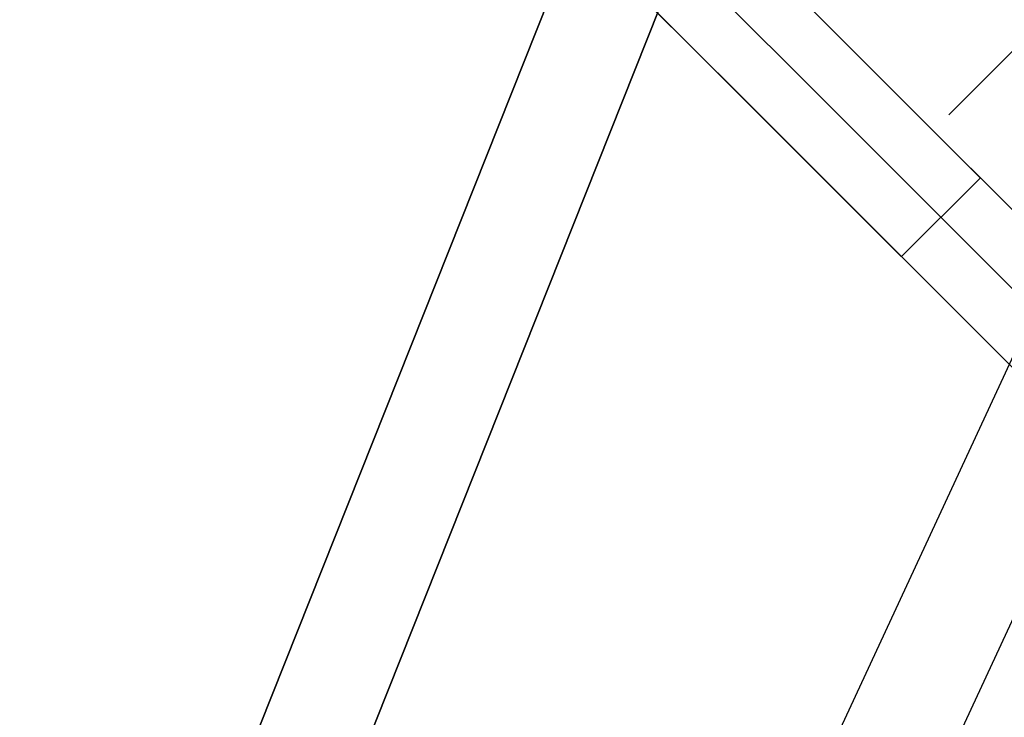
# Model space of a CAD drawing. Header units: millimetres. Extents: x -1690 to 192, y -898 to 54.
# Tile 229 of 256: x 136 to 149, y -20 to -10. Entities that reach past the tile are written whole.
import ezdxf

# ---------------------------------------------------------------- set-up
doc = ezdxf.new("R2010")
doc.units = ezdxf.units.MM
doc.header["$MEASUREMENT"] = 0
doc.layers.add('OVIDIO 186x93x72h', color=7, linetype='Continuous')

msp = doc.modelspace()

# ---------------------------------------------------------------- linework, layer by layer
at = {"layer": 'OVIDIO 186x93x72h', "extrusion": (-0.2028516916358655, -0.1089792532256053, 0.973126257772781)}
for points in [[(41.45678108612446, 164.8136896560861), (41.45678108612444, 325.4695341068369)], [(41.45678108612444, 325.4695341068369), (41.45678108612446, 164.8136896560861)]]:
    msp.add_lwpolyline(points, dxfattribs=at)
at = {"layer": 'OVIDIO 186x93x72h', "extrusion": (-0.2028516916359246, -0.1089792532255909, 0.9731262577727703)}
msp.add_lwpolyline([(41.75225108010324, 325.4695341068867), (41.75225108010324, 164.8136896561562)], dxfattribs=at)
at = {"layer": 'OVIDIO 186x93x72h', "extrusion": (-0.2028516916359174, -0.1089792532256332, 0.9731262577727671)}
for points in [[(42.0477210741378, 325.4695341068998), (42.0477210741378, 164.8136896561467)], [(42.0477210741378, 164.8136896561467), (42.0477210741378, 325.4695341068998)]]:
    msp.add_lwpolyline(points, dxfattribs=at)
at = {"layer": 'OVIDIO 186x93x72h', "extrusion": (-0.2357022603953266, -0.2357022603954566, 0.9428090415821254)}
msp.add_lwpolyline([(95.66971142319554, 268.8695669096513), (95.66971142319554, 377.947370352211)], dxfattribs=at)
at = {"layer": 'OVIDIO 186x93x72h', "extrusion": (-0.2357022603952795, -0.2357022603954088, 0.9428090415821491)}
msp.add_lwpolyline([(96.6183947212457, 377.9473703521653), (96.6183947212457, 268.8695669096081)], dxfattribs=at)
at = {"layer": 'OVIDIO 186x93x72h', "extrusion": (-0.235702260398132, -0.2357022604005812, 0.942809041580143)}
msp.add_lwpolyline([(94.36872539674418, 365.6213327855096), (94.3687253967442, 260.2133463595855)], dxfattribs=at)
at = {"layer": 'OVIDIO 186x93x72h', "extrusion": (-0.2357022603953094, -0.2357022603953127, 0.9428090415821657)}
msp.add_lwpolyline([(98.51576131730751, 268.8695669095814), (98.51576131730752, 377.9473703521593)], dxfattribs=at)
at = {"layer": 'OVIDIO 186x93x72h', "extrusion": (-0.2357022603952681, -0.2357022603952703, 0.9428090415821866)}
msp.add_lwpolyline([(99.46444461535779, 377.9473703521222), (99.46444461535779, 268.8695669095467)], dxfattribs=at)
at = {"layer": 'OVIDIO 186x93x72h', "extrusion": (-0.2357022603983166, -0.2357022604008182, 0.9428090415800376)}
msp.add_lwpolyline([(93.59196606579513, 362.6118634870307), (93.59196606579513, 258.0715017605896)], dxfattribs=at)
at = {"layer": 'OVIDIO 186x93x72h', "extrusion": (-0.1089792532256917, -0.2028516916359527, 0.9731262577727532)}
for points in [[(144.8035238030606, 270.732145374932), (144.8035238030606, 110.0763009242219)], [(144.8035238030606, 110.0763009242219), (144.8035238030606, 270.732145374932)]]:
    msp.add_lwpolyline(points, dxfattribs=at)
at = {"layer": 'OVIDIO 186x93x72h', "extrusion": (-0.1089792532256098, -0.2028516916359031, 0.9731262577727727)}
msp.add_lwpolyline([(145.0989937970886, 270.7321453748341), (145.0989937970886, 110.0763009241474)], dxfattribs=at)
at = {"layer": 'OVIDIO 186x93x72h', "extrusion": (-0.1089792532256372, -0.2028516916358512, 0.9731262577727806)}
for points in [[(145.3944637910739, 110.0763009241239), (145.3944637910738, 270.7321453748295)], [(145.3944637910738, 270.7321453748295), (145.3944637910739, 110.0763009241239)]]:
    msp.add_lwpolyline(points, dxfattribs=at)
at = {"layer": 'OVIDIO 186x93x72h', "extrusion": (-0.04629577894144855, -0.02146384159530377, 0.9986971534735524)}
msp.add_lwpolyline([(39.90756268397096, 79.46661039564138), (39.90756268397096, 179.9778287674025)], dxfattribs=at)
at = {"layer": 'OVIDIO 186x93x72h'}
for points in [[(148.51868204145, -11.73552853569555), (184.7100369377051, 24.45582636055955)], [(144.311565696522, -7.952676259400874), (153.5744065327, -17.21551656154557)], [(153.5744065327, -17.21551656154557), (144.311565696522, -7.952676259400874)], [(153.0440624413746, -17.7458331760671), (143.7812356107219, -8.483006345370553)], [(152.5137186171, -18.27614952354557), (143.2509055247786, -9.013336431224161)], [(143.2509055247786, -9.013336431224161), (152.5137186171, -18.27614952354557)], [(148.94298611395, -12.58409640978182), (147.88232580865, -13.64475671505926)]]:
    msp.add_lwpolyline(points, dxfattribs=at)
at = {"layer": 'OVIDIO 186x93x72h', "extrusion": (-0.04629577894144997, -0.02146384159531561, 0.9986971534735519)}
msp.add_lwpolyline([(41.39375177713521, 78.49837837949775), (41.39375177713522, 179.8028227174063)], dxfattribs=at)
at = {"layer": 'OVIDIO 186x93x72h', "extrusion": (-0.108985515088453, -0.2028614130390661, 0.9731235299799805)}
for points in [[(142.9683396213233, 196.7402476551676), (142.9683396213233, 254.1213739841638)], [(142.9683396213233, 254.1213739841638), (142.9683396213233, 196.7402476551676)]]:
    msp.add_lwpolyline(points, dxfattribs=at)
at = {"layer": 'OVIDIO 186x93x72h', "extrusion": (-0.1089886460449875, -0.2028662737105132, 0.9731221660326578)}
msp.add_lwpolyline([(143.6810836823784, 196.7445005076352), (143.6810836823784, 254.1256268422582)], dxfattribs=at)
at = {"layer": 'OVIDIO 186x93x72h', "extrusion": (-0.1089886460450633, -0.202866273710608, 0.9731221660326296)}
for points in [[(144.3940299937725, 196.7445005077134), (144.3940299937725, 254.1256268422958)], [(144.3940299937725, 254.1256268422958), (144.3940299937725, 196.7445005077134)]]:
    msp.add_lwpolyline(points, dxfattribs=at)
at = {"layer": 'OVIDIO 186x93x72h', "extrusion": (-0.02146384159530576, -0.04629577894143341, 0.998697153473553)}
msp.add_lwpolyline([(141.8247980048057, 11.44383040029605), (141.8247980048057, 112.7464600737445)], dxfattribs=at)
at = {"layer": 'OVIDIO 186x93x72h', "extrusion": (-0.02146384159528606, -0.04629577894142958, 0.9986971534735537)}
msp.add_lwpolyline([(143.3107285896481, 12.40762905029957), (143.3107285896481, 112.9206646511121)], dxfattribs=at)
at = {"layer": 'OVIDIO 186x93x72h', "extrusion": (-0.0152189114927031, 0.01521891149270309, 0.999768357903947)}
msp.add_lwpolyline([(153.5166264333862, -17.13796839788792), (144.1390778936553, -7.762592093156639)], dxfattribs=at)
at = {"layer": 'OVIDIO 186x93x72h', "extrusion": (0.9998841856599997, 0.0002316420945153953, 0.01521714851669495)}
msp.add_lwpolyline([(-11.34074711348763, -4.840847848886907), (-3.883447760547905, 484.9910609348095)], dxfattribs=at)
at = {"layer": 'OVIDIO 186x93x72h', "extrusion": (-0.01521891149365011, 0.01521891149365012, 0.9997683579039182)}
msp.add_lwpolyline([(152.4560708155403, -18.19873311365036), (143.0785406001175, -8.823375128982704)], dxfattribs=at)
at = {"layer": 'OVIDIO 186x93x72h', "extrusion": (0.0002316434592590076, 0.9998841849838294, -0.01521719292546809)}
for points in [[(-143.4751892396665, 660.738189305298), (-153.5783907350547, -2.887544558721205)], [(-153.5783907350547, -2.887544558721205), (-143.4751892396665, 660.738189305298)]]:
    msp.add_lwpolyline(points, dxfattribs=at)
at = {"layer": 'OVIDIO 186x93x72h', "extrusion": (0.0002316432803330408, 0.9998841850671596, -0.01521718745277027)}
for points in [[(-154.0027185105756, -2.889225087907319), (-143.8993972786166, 660.7446476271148)], [(-143.8993972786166, 660.7446476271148), (-154.0027185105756, -2.889225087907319)]]:
    msp.add_lwpolyline(points, dxfattribs=at)
at = {"layer": 'OVIDIO 186x93x72h', "extrusion": (0.9998841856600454, 0.0002316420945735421, 0.01521714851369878)}
msp.add_lwpolyline([(-17.33902133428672, -4.966989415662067), (-7.235769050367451, 658.6640537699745)], dxfattribs=at)
at = {"layer": 'OVIDIO 186x93x72h', "extrusion": (0.9998841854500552, 0.0002316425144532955, 0.01521716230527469)}
for points in [[(-18.3114817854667, -4.946875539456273), (-8.208301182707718, 658.678857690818)], [(-8.208301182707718, 658.678857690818), (-18.3114817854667, -4.946875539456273)]]:
    msp.add_lwpolyline(points, dxfattribs=at)
at = {"layer": 'OVIDIO 186x93x72h', "extrusion": (0.9998841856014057, 0.0002316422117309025, 0.0152171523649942)}
for points in [[(-8.20859597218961, 658.678863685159), (-18.31235983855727, -4.985615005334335)], [(-18.31235983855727, -4.985615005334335), (-8.20859597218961, 658.678863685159)]]:
    msp.add_lwpolyline(points, dxfattribs=at)
at = {"layer": 'OVIDIO 186x93x72h', "extrusion": (0.05557596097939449, 0.1239216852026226, 0.9907344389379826)}
msp.add_lwpolyline([(-132.7203590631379, 40.26337527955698), (-132.7203590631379, 42.97871595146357)], dxfattribs=at)
at = {"layer": 'OVIDIO 186x93x72h', "extrusion": (0.05219146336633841, 0.1210079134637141, 0.9912785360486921)}
for points in [[(-133.618370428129, 42.17241705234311), (-133.618370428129, 39.45856996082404)], [(-133.618370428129, 39.45856996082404), (-133.618370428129, 42.17241705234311)]]:
    msp.add_lwpolyline(points, dxfattribs=at)
at = {"layer": 'OVIDIO 186x93x72h', "extrusion": (0.05903943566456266, 0.1267306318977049, 0.9901786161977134)}
for points in [[(-131.7978745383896, 41.05766653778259), (-131.7978745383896, 43.77509690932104)], [(-131.7978745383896, 43.77509690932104), (-131.7978745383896, 41.05766653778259)]]:
    msp.add_lwpolyline(points, dxfattribs=at)
at = {"layer": 'OVIDIO 186x93x72h', "extrusion": (0.04567751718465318, 0.1148807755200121, 0.9923285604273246)}
msp.add_lwpolyline([(-136.0261184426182, 37.8195411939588), (-136.0261184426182, 146.7353260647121)], dxfattribs=at)
at = {"layer": 'OVIDIO 186x93x72h', "extrusion": (0.9998841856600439, 0.0002316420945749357, 0.01521714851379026)}
msp.add_lwpolyline([(-18.83918035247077, -4.966017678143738), (-8.735595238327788, 658.6868874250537)], dxfattribs=at)
at = {"layer": 'OVIDIO 186x93x72h', "extrusion": (0.04567751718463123, 0.1148807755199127, 0.9923285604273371)}
msp.add_lwpolyline([(-136.7135440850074, 37.81954119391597), (-136.7135440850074, 146.7343167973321)], dxfattribs=at)
at = {"layer": 'OVIDIO 186x93x72h', "extrusion": (0.04567751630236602, 0.1148807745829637, 0.9923285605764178)}
for points in [[(-134.4254171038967, 40.53219245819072), (-134.4254171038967, 147.3880452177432)], [(-134.4254171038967, 147.3880452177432), (-134.4254171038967, 40.53219245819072)]]:
    msp.add_lwpolyline(points, dxfattribs=at)
at = {"layer": 'OVIDIO 186x93x72h', "extrusion": (0.04567751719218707, 0.114880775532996, 0.9923285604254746)}
for points in [[(-134.8820550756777, 147.3880455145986), (-134.8820550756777, 40.53219280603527)], [(-134.8820550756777, 40.53219280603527), (-134.8820550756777, 147.3880455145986)]]:
    msp.add_lwpolyline(points, dxfattribs=at)
at = {"layer": 'OVIDIO 186x93x72h', "extrusion": (0.2877667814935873, 0.1069192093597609, 0.9517134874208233)}
for points in [[(-59.18143651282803, 106.4726511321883), (-59.18143651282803, 82.07803244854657)], [(-59.18143651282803, 82.07803244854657), (-59.18143651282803, 106.4726511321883)]]:
    msp.add_lwpolyline(points, dxfattribs=at)
at = {"layer": 'OVIDIO 186x93x72h', "extrusion": (0.2877667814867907, 0.1069192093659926, 0.9517134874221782)}
msp.add_lwpolyline([(-59.09403437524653, 106.031950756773), (-59.09403437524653, 82.07803258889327)], dxfattribs=at)
at = {"layer": 'OVIDIO 186x93x72h', "extrusion": (0.2877667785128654, 0.1069192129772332, 0.9517134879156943)}
for points in [[(-59.00663375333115, 105.5912501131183), (-59.00663375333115, 82.07803246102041)], [(-59.00663375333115, 82.07803246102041), (-59.00663375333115, 105.5912501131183)]]:
    msp.add_lwpolyline(points, dxfattribs=at)
at = {"layer": 'OVIDIO 186x93x72h', "extrusion": (0.0009953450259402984, 0.9999953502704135, 0.002882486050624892)}
msp.add_lwpolyline([(-140.3804908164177, 663.6628727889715), (-140.8700873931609, 665.0807215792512)], dxfattribs=at)
at = {"layer": 'OVIDIO 186x93x72h', "extrusion": (0.0009952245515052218, 0.9999953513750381, 0.002882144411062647)}
for points in [[(-140.8700860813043, 665.0807186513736), (-140.3804906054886, 663.6628694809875)], [(-140.3804906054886, 663.6628694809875), (-140.8700860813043, 665.0807186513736)]]:
    msp.add_lwpolyline(points, dxfattribs=at)
at = {"layer": 'OVIDIO 186x93x72h', "extrusion": (-0.01521891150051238, 0.01521891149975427, 0.9997683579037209)}
msp.add_lwpolyline([(153.5166035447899, -17.13794551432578), (153.5217659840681, -17.14298411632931), (153.5270710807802, -17.14791801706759), (153.5325158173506, -17.15274143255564), (153.538096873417, -17.15744868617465), (153.543810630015, -17.16203422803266), (153.5496531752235, -17.16649265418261), (153.5556203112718, -17.17081872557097), (153.5617075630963, -17.17500738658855), (153.5679101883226, -17.17905378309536), (153.5742231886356, -17.18295327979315), (153.5806413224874, -17.18670147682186), (153.5871591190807, -17.19029422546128), (153.593770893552, -17.19372764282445), (153.6004707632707, -17.19699812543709), (153.6072526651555, -17.20010236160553), (153.6141103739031, -17.20303734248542), (153.6210375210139, -17.20580037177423), (153.6280276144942, -17.20838907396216), (153.6350740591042, -17.21080140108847), (153.6421701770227, -17.2130356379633), (153.6493092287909, -17.21509040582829), (153.6564844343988, -17.2169646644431), (153.6636889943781, -17.21865771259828), (153.6709161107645, -17.22016918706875), (153.6781590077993, -17.22149906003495), (153.6854109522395, -17.22264763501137), (153.6926652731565, -17.22361554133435), (153.6999153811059, -17.2244037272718), (153.7071547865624, -17.22501345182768), (153.71437711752, -17.22544627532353), (153.7215761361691, -17.22570404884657), (153.7287457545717, -17.22578890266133), (153.7359153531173, -17.22570238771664), (153.7431143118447, -17.22544294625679), (153.7503365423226, -17.22500844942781), (153.7575758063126, -17.22439704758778), (153.7648257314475, -17.22360718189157), (153.7720798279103, -17.22263759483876), (153.7793315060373, -17.22148733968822), (153.786574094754, -17.22015578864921), (153.7938008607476, -17.21864263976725), (153.8010050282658, -17.21694792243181), (153.8081797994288, -17.21507200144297), (153.8153183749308, -17.21301557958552), (153.8224139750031, -17.21077969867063), (153.8294598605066, -17.2083657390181), (153.8364493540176, -17.20577541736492), (153.8433758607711, -17.20301078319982), (153.8502328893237, -17.20007421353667), (153.857014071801, -17.19696840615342), (153.8637131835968, -17.19369637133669), (153.8703241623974, -17.1902614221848), (153.8768411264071, -17.18666716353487), (153.8832583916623, -17.18291747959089), (153.8895704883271, -17.17901652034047), (153.895772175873, -17.17496868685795), (153.9018584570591, -17.17077861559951), (153.9078245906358, -17.16645116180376), (153.913666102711, -17.16199138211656), (153.9193787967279, -17.15740451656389), (153.9249587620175, -17.15269596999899), (153.9304023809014, -17.14787129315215), (153.9357063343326, -17.14293616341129), (153.9408676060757, -17.13789636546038)], dxfattribs=at)
at = {"layer": 'OVIDIO 186x93x72h', "extrusion": (-0.01521891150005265, 0.01521891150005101, 0.9997683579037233)}
msp.add_lwpolyline([(152.4560708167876, -18.19873311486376), (152.4885264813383, -18.23037403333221), (152.5218169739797, -18.26123145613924), (152.5559136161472, -18.29127280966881), (152.5907860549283, -18.32046693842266), (152.6264023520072, -18.34878421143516), (152.662729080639, -18.37619662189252), (152.6997314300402, -18.40267787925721), (152.7373733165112, -18.42820349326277), (152.775617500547, -18.45275084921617), (152.8144257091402, -18.47629927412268), (152.8537587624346, -18.49883009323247), (152.8935767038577, -18.52032667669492), (152.9338389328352, -18.54077447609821), (152.9745043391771, -18.56016105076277), (153.0155314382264, -18.57847608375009), (153.0568785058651, -18.59571138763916), (153.0985037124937, -18.61186090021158), (153.1403652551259, -18.62692067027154), (153.1824214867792, -18.64088883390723), (153.2246310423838, -18.65376558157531), (153.2669529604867, -18.66555311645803), (153.3093468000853, -18.67625560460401), (153.3517727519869, -18.68587911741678), (153.3941917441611, -18.69443156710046), (153.4365655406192, -18.70192263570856), (153.4788568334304, -18.70836369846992), (153.5210293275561, -18.71376774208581), (153.5630478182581, -18.7181492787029), (153.6048782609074, -18.7215242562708), (153.6464878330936, -18.72390996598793), (153.6878449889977, -18.72532494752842), (153.7289195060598, -18.72578889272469), (153.7699940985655, -18.72531542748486), (153.8113511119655, -18.72389085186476), (153.8529603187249, -18.72149548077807), (153.8947901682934, -18.71811078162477), (153.9368078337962, -18.71371947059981), (153.9789792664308, -18.70830560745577), (154.0212692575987, -18.70185468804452), (154.063641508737, -18.69435373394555), (154.1060587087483, -18.68579137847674), (154.1484826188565, -18.67615794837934), (154.1908741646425, -18.66544554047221), (154.2331935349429, -18.65364809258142), (154.2754002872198, -18.64076144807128), (154.3174534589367, -18.62678341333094), (154.3593116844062, -18.61171380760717), (154.4009333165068, -18.59555450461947), (154.4422765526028, -18.57830946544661), (154.483299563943, -18.55998476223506), (154.5239606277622, -18.5405885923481), (154.5642182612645, -18.52013128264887), (154.6040313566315, -18.49862528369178), (154.6433593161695, -18.47608515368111), (154.6821621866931, -18.45252753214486), (154.7204007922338, -18.42797110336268), (154.7580368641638, -18.40243654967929), (154.79503316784, -18.37594649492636), (154.8313536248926, -18.34852543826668), (154.8669634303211, -18.32019967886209), (154.9018291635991, -18.29099723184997), (154.9359188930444, -18.26094773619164), (154.9692022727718, -18.23008235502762), (155.0016506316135, -18.19843366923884)], dxfattribs=at)
at = {"layer": 'OVIDIO 186x93x72h'}
for points in [[(143.9253899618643, -8.190295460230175, 665.58938864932), (143.6504104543, -8.881879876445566, 665.6821100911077), (104.1496544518, -108.2278549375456, 679.0015283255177)], [(104.1496544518, -108.2278549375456, 679.0015283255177), (143.6504104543, -8.881879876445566, 665.6821100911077), (143.9253899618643, -8.190295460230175, 665.58938864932)], [(145.2322357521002, -8.770660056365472, 665.1362539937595), (144.9572562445, -9.462244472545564, 665.2289754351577), (105.456500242, -108.8082195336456, 678.5483936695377)], [(105.456500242, -108.8082195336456, 678.5483936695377), (144.9572562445, -9.462244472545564, 665.2289754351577), (145.2322357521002, -8.770660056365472, 665.1362539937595)]]:
    msp.add_polyline3d(points, dxfattribs=at)

doc.saveas('drawing.dxf')
